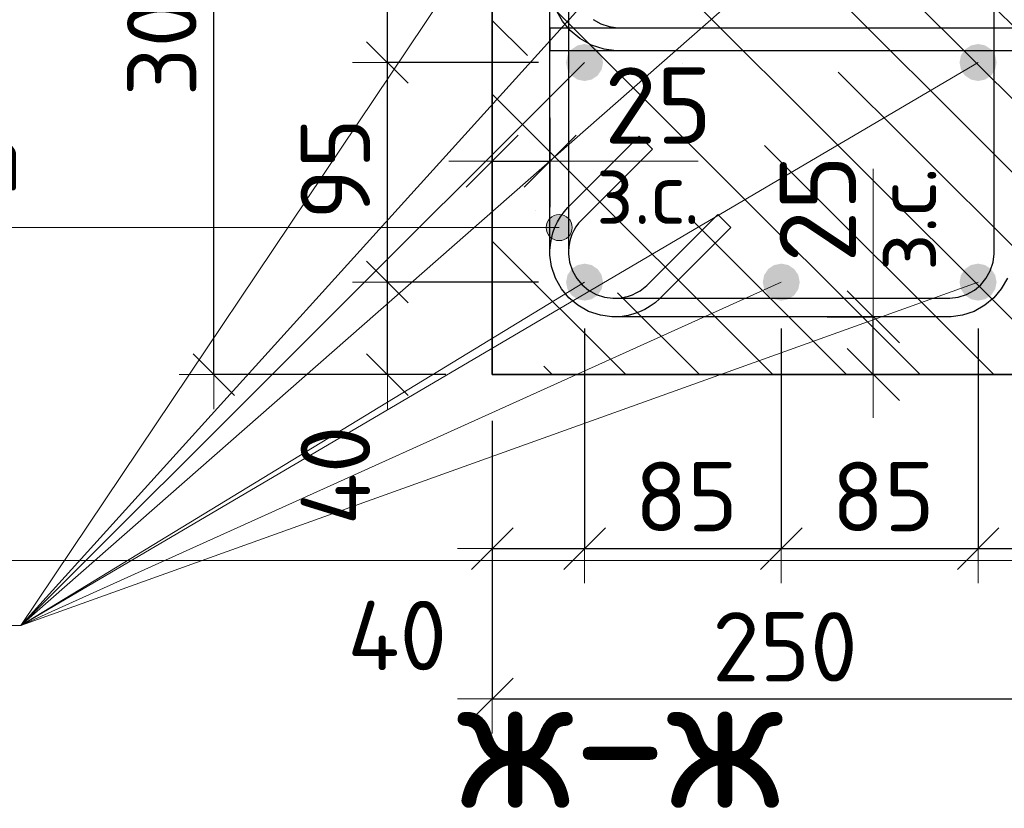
# Model space of a CAD drawing. Header units: metres. Extents: x -38 to 97, y -15 to 21.
# Tile 61 of 132: x 72.167 to 72.593, y 2.765 to 3.106. Entities that reach past the tile are written whole.
import ezdxf

# ---------------------------------------------------------------- set-up
doc = ezdxf.new("R2010")
doc.units = ezdxf.units.M
doc.header["$PDMODE"] = 65
for name, color, linetype, lineweight in [('XR$5$Арм. стержнями нижней зоны', 180, 'Continuous', 35), ('XR$5$Арм.стержн. Арматура края', 96, 'Continuous', 35), ('XR$5$Арм.стержн. Хомут', 240, 'Continuous', 35), ('XR$5$Арм.стержн.горизонт. 1', 180, 'Continuous', 35), ('XR$5$Размерная линия (1)', 7, 'Continuous', 13), ('XR$5$Размерная линия_ общее', 7, 'Continuous', 13)]:
    doc.layers.add(name, color=color, linetype=linetype, lineweight=lineweight)
doc.styles.add('ISOCPEUR', font='txt')
doc.dimstyles.new('DIMSTYLE_11', dxfattribs={"dimtxt": 0.033, "dimasz": 0.0375, "dimexe": 0, "dimexo": 0, "dimgap": 0.0165, "dimtad": 2, "dimdec": 0, "dimlfac": 1000, "dimrnd": 1, "dimzin": 12, "dimdsep": 46, "dimtxsty": 'ISOCPEUR', "dimblk1": 'ALL_ML_STRICH', "dimblk2": 'ALL_ML_STRICH', "dimsah": 1, "dimcen": 0, "dimclrd": 7, "dimclre": 256, "dimclrt": 7, "dimadec": 0, "dimazin": 0, "dimtfac": 1, "dimtdec": 0, "dimtix": 1, "dimtmove": 2, "dimatfit": 3, "dimfxl": 0, "dimtvp": 1.2, "dimtzin": 0, "dimlwd": 0, "dimlwe": -3, "dimarcsym": 0})
doc.dimstyles.new('DIMSTYLE_12', dxfattribs={"dimtxt": 0.03, "dimasz": 0.03, "dimexe": 0, "dimexo": 0, "dimgap": 0.015, "dimtad": 2, "dimdec": 0, "dimlfac": 1000, "dimrnd": 1, "dimzin": 12, "dimdsep": 46, "dimtxsty": 'ISOCPEUR', "dimblk1": 'ALL_ML_STRICH', "dimblk2": 'ALL_ML_STRICH', "dimsah": 1, "dimcen": 0, "dimclrd": 7, "dimclre": 256, "dimclrt": 7, "dimadec": 0, "dimazin": 0, "dimtfac": 1, "dimtdec": 0, "dimtix": 1, "dimtmove": 2, "dimatfit": 3, "dimfxl": 0, "dimtzin": 0, "dimlwd": 0, "dimlwe": -3, "dimarcsym": 0})
doc.dimstyles.new('DIMSTYLE_14', dxfattribs={"dimtxt": 0.03, "dimasz": 0.03, "dimexe": 0, "dimexo": 0, "dimgap": 0.015, "dimtad": 2, "dimdec": 0, "dimlfac": 1000, "dimrnd": 1, "dimzin": 12, "dimdsep": 46, "dimtxsty": 'ISOCPEUR', "dimblk1": 'ALL_ML_STRICH', "dimblk2": 'ALL_ML_STRICH', "dimsah": 1, "dimcen": 0, "dimclrd": 7, "dimclre": 256, "dimclrt": 7, "dimadec": 0, "dimazin": 0, "dimtfac": 1, "dimtdec": 0, "dimtix": 1, "dimtmove": 2, "dimatfit": 3, "dimfxl": 0, "dimtvp": 1.2, "dimtzin": 0, "dimlwd": 0, "dimlwe": -3, "dimarcsym": 0})
doc.dimstyles.new('DIMSTYLE_16', dxfattribs={"dimtxt": 0.03, "dimasz": 0.03, "dimexe": 0, "dimexo": 0, "dimgap": 0.015, "dimtad": 0, "dimdec": 0, "dimlfac": 1000, "dimrnd": 1, "dimzin": 12, "dimdsep": 46, "dimtxsty": 'ISOCPEUR', "dimblk1": 'ALL_ML_STRICH', "dimblk2": 'ALL_ML_STRICH', "dimsah": 1, "dimcen": 0, "dimclrd": 7, "dimclre": 256, "dimclrt": 7, "dimadec": 0, "dimazin": 0, "dimtfac": 1, "dimtdec": 0, "dimtix": 1, "dimtmove": 2, "dimatfit": 3, "dimfxl": 0, "dimtvp": 1.2, "dimtzin": 0, "dimlwd": 0, "dimlwe": -3, "dimarcsym": 0})
pattern_1 = [(135, (0, 0), (-0.031819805, -0.031819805), [0.4, -0.05, 0, -0.05]), (135, (-0.01591, -0.01591), (-0.031819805, -0.031819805), [0.8, -0.1, 0.1, -0.1])]

# ---------------------------------------------------------------- blocks, each defined once
blk = doc.blocks.new('ALL_ML_STRICH')
at = {"color": 0, "linetype": 'ByBlock', "lineweight": -2}
for p, q in [((0, -0.5), (0, 0.5)), ((-0.3, -0.3), (0.3, 0.3)), ((-1, 0), (0.5, 0))]:
    blk.add_line(p, q, dxfattribs=at)
blk = doc.blocks.new('*D785')
at = {"layer": 'DEFPOINTS', "color": 7, "linetype": 'Continuous', "lineweight": 13, "transparency": 33554687}
for p in [(72.37136, 3.25213), (72.25101, 2.95213), (72.37132, 2.95213)]:
    blk.add_point(p, dxfattribs=at)
at = {"layer": 'XR$5$Размерная линия (1)', "color": 9, "linetype": 'Continuous', "lineweight": -2, "true_color": 0xc7c7c7, "transparency": 33554687}
for p, q in [((72.35136, 3.25213), (72.25101, 3.25213)), ((72.35132, 2.95213), (72.25101, 2.95213))]:
    blk.add_line(p, q, dxfattribs=at)
at = {"layer": 'XR$5$Размерная линия (1)', "color": 7, "linetype": 'Continuous', "lineweight": -2, "transparency": 33554687}
blk.add_line((72.25101, 2.95213), (72.25101, 3.25213), dxfattribs=at)
at = {"layer": 'XR$5$Размерная линия (1)', "color": 7, "linetype": 'Continuous', "lineweight": 13, "transparency": 33554687, "xscale": 0.03, "yscale": 0.03, "zscale": 0.03}
for p, rotation in [((72.25101, 3.25213), 90), ((72.25101, 2.95213), 270)]:
    blk.add_blockref('ALL_ML_STRICH', p, dxfattribs=dict(at, rotation=rotation))
at = {"layer": 'XR$5$Размерная линия (1)', "color": 7, "linetype": 'Continuous', "lineweight": 13, "transparency": 33554687, "insert": (72.22851, 3.10363), "char_height": 0.03, "width": 0.09, "attachment_point": 5, "rotation": 90, "style": 'ISOCPEUR'}
blk.add_mtext('\\A1;{300}', dxfattribs=at)
blk = doc.blocks.new('*D786')
at = {"layer": 'DEFPOINTS', "color": 7, "linetype": 'Continuous', "lineweight": 13, "transparency": 33554687}
for p in [(72.37136, 2.95213), (72.62132, 2.95213), (72.37136, 2.81189)]:
    blk.add_point(p, dxfattribs=at)
at = {"layer": 'XR$5$Размерная линия (1)', "color": 9, "linetype": 'Continuous', "lineweight": -2, "true_color": 0xc7c7c7, "transparency": 33554687}
for p, q in [((72.37136, 2.93213), (72.37136, 2.81189)), ((72.62132, 2.93213), (72.62132, 2.81189))]:
    blk.add_line(p, q, dxfattribs=at)
at = {"layer": 'XR$5$Размерная линия (1)', "color": 7, "linetype": 'Continuous', "lineweight": -2, "transparency": 33554687}
blk.add_line((72.37136, 2.81189), (72.62132, 2.81189), dxfattribs=at)
at = {"layer": 'XR$5$Размерная линия (1)', "color": 7, "linetype": 'Continuous', "lineweight": 13, "transparency": 33554687, "xscale": 0.03, "yscale": 0.03, "zscale": 0.03, "rotation": 180}
blk.add_blockref('ALL_ML_STRICH', (72.37136, 2.81189), dxfattribs=at)
at = {"layer": 'XR$5$Размерная линия (1)', "color": 7, "linetype": 'Continuous', "lineweight": 13, "transparency": 33554687, "xscale": 0.03, "yscale": 0.03, "zscale": 0.03}
blk.add_blockref('ALL_ML_STRICH', (72.62132, 2.81189), dxfattribs=at)
at = {"layer": 'XR$5$Размерная линия (1)', "color": 7, "linetype": 'Continuous', "lineweight": 13, "transparency": 33554687, "insert": (72.49784, 2.83439), "char_height": 0.03, "width": 0.09, "attachment_point": 5, "style": 'ISOCPEUR'}
blk.add_mtext('\\A1;{250}', dxfattribs=at)
blk = doc.blocks.new('*D787')
at = {"layer": 'DEFPOINTS', "color": 7, "linetype": 'Continuous', "lineweight": 13, "transparency": 33554687}
for p in [(72.41128, 2.99213), (72.37136, 2.95213), (72.37136, 2.87689)]:
    blk.add_point(p, dxfattribs=at)
at = {"layer": 'XR$5$Размерная линия (1)', "color": 9, "linetype": 'Continuous', "lineweight": -2, "true_color": 0xc7c7c7, "transparency": 33554687}
for p, q in [((72.41128, 2.97213), (72.41128, 2.87689)), ((72.37136, 2.93213), (72.37136, 2.87689))]:
    blk.add_line(p, q, dxfattribs=at)
at = {"layer": 'XR$5$Размерная линия (1)', "color": 7, "linetype": 'Continuous', "lineweight": -2, "transparency": 33554687}
blk.add_line((72.37136, 2.87689), (72.41128, 2.87689), dxfattribs=at)
at = {"layer": 'XR$5$Размерная линия (1)', "color": 7, "linetype": 'Continuous', "lineweight": 13, "transparency": 33554687, "xscale": 0.03, "yscale": 0.03, "zscale": 0.03, "rotation": 180}
blk.add_blockref('ALL_ML_STRICH', (72.37136, 2.87689), dxfattribs=at)
at = {"layer": 'XR$5$Размерная линия (1)', "color": 7, "linetype": 'Continuous', "lineweight": 13, "transparency": 33554687, "xscale": 0.03, "yscale": 0.03, "zscale": 0.03}
blk.add_blockref('ALL_ML_STRICH', (72.41128, 2.87689), dxfattribs=at)
at = {"layer": 'XR$5$Размерная линия (1)', "color": 7, "linetype": 'Continuous', "lineweight": 13, "transparency": 33554687, "insert": (72.33027, 2.83928), "char_height": 0.03, "width": 0.06, "attachment_point": 5, "style": 'ISOCPEUR'}
blk.add_mtext('\\A1;{40}', dxfattribs=at)
blk = doc.blocks.new('*D788')
at = {"layer": 'DEFPOINTS', "color": 7, "linetype": 'Continuous', "lineweight": 13, "transparency": 33554687}
for p in [(72.41128, 2.99213), (72.49628, 2.99213), (72.41128, 2.87689)]:
    blk.add_point(p, dxfattribs=at)
at = {"layer": 'XR$5$Размерная линия (1)', "color": 9, "linetype": 'Continuous', "lineweight": -2, "true_color": 0xc7c7c7, "transparency": 33554687}
for p, q in [((72.41128, 2.97213), (72.41128, 2.87689)), ((72.49628, 2.97213), (72.49628, 2.87689))]:
    blk.add_line(p, q, dxfattribs=at)
at = {"layer": 'XR$5$Размерная линия (1)', "color": 7, "linetype": 'Continuous', "lineweight": -2, "transparency": 33554687}
blk.add_line((72.41128, 2.87689), (72.49628, 2.87689), dxfattribs=at)
at = {"layer": 'XR$5$Размерная линия (1)', "color": 7, "linetype": 'Continuous', "lineweight": 13, "transparency": 33554687, "xscale": 0.03, "yscale": 0.03, "zscale": 0.03, "rotation": 180}
blk.add_blockref('ALL_ML_STRICH', (72.41128, 2.87689), dxfattribs=at)
at = {"layer": 'XR$5$Размерная линия (1)', "color": 7, "linetype": 'Continuous', "lineweight": 13, "transparency": 33554687, "xscale": 0.03, "yscale": 0.03, "zscale": 0.03}
blk.add_blockref('ALL_ML_STRICH', (72.49628, 2.87689), dxfattribs=at)
at = {"layer": 'XR$5$Размерная линия (1)', "color": 7, "linetype": 'Continuous', "lineweight": 13, "transparency": 33554687, "insert": (72.45528, 2.89939), "char_height": 0.03, "width": 0.06, "attachment_point": 5, "style": 'ISOCPEUR'}
blk.add_mtext('\\A1;{85}', dxfattribs=at)
blk = doc.blocks.new('*D789')
at = {"layer": 'DEFPOINTS', "color": 7, "linetype": 'Continuous', "lineweight": 13, "transparency": 33554687}
for p in [(72.49628, 2.99213), (72.58136, 2.99213), (72.49628, 2.87689)]:
    blk.add_point(p, dxfattribs=at)
at = {"layer": 'XR$5$Размерная линия (1)', "color": 9, "linetype": 'Continuous', "lineweight": -2, "true_color": 0xc7c7c7, "transparency": 33554687}
for p, q in [((72.49628, 2.97213), (72.49628, 2.87689)), ((72.58136, 2.97213), (72.58136, 2.87689))]:
    blk.add_line(p, q, dxfattribs=at)
at = {"layer": 'XR$5$Размерная линия (1)', "color": 7, "linetype": 'Continuous', "lineweight": -2, "transparency": 33554687}
blk.add_line((72.49628, 2.87689), (72.58136, 2.87689), dxfattribs=at)
at = {"layer": 'XR$5$Размерная линия (1)', "color": 7, "linetype": 'Continuous', "lineweight": 13, "transparency": 33554687, "xscale": 0.03, "yscale": 0.03, "zscale": 0.03, "rotation": 180}
blk.add_blockref('ALL_ML_STRICH', (72.49628, 2.87689), dxfattribs=at)
at = {"layer": 'XR$5$Размерная линия (1)', "color": 7, "linetype": 'Continuous', "lineweight": 13, "transparency": 33554687, "xscale": 0.03, "yscale": 0.03, "zscale": 0.03}
blk.add_blockref('ALL_ML_STRICH', (72.58136, 2.87689), dxfattribs=at)
at = {"layer": 'XR$5$Размерная линия (1)', "color": 7, "linetype": 'Continuous', "lineweight": 13, "transparency": 33554687, "insert": (72.54032, 2.89939), "char_height": 0.03, "width": 0.06, "attachment_point": 5, "style": 'ISOCPEUR'}
blk.add_mtext('\\A1;{85}', dxfattribs=at)
blk = doc.blocks.new('*D790')
at = {"layer": 'DEFPOINTS', "color": 7, "linetype": 'Continuous', "lineweight": 13, "transparency": 33554687}
for p in [(72.58136, 2.99213), (72.62132, 2.95213), (72.58136, 2.87689)]:
    blk.add_point(p, dxfattribs=at)
at = {"layer": 'XR$5$Размерная линия (1)', "color": 9, "linetype": 'Continuous', "lineweight": -2, "true_color": 0xc7c7c7, "transparency": 33554687}
for p, q in [((72.58136, 2.97213), (72.58136, 2.87689)), ((72.62132, 2.93213), (72.62132, 2.87689))]:
    blk.add_line(p, q, dxfattribs=at)
at = {"layer": 'XR$5$Размерная линия (1)', "color": 7, "linetype": 'Continuous', "lineweight": -2, "transparency": 33554687}
blk.add_line((72.58136, 2.87689), (72.62132, 2.87689), dxfattribs=at)
at = {"layer": 'XR$5$Размерная линия (1)', "color": 7, "linetype": 'Continuous', "lineweight": 13, "transparency": 33554687, "xscale": 0.03, "yscale": 0.03, "zscale": 0.03, "rotation": 180}
blk.add_blockref('ALL_ML_STRICH', (72.58136, 2.87689), dxfattribs=at)
at = {"layer": 'XR$5$Размерная линия (1)', "color": 7, "linetype": 'Continuous', "lineweight": 13, "transparency": 33554687, "xscale": 0.03, "yscale": 0.03, "zscale": 0.03}
blk.add_blockref('ALL_ML_STRICH', (72.62132, 2.87689), dxfattribs=at)
at = {"layer": 'XR$5$Размерная линия (1)', "color": 7, "linetype": 'Continuous', "lineweight": 13, "transparency": 33554687, "insert": (72.66166, 2.89909), "char_height": 0.03, "width": 0.06, "attachment_point": 5, "style": 'ISOCPEUR'}
blk.add_mtext('\\A1;{40}', dxfattribs=at)
blk = doc.blocks.new('*D791')
at = {"layer": 'DEFPOINTS', "color": 7, "linetype": 'Continuous', "lineweight": 13, "transparency": 33554687}
for p in [(72.37136, 3.0445), (72.37136, 3.00951), (72.39636, 3.00451)]:
    blk.add_point(p, dxfattribs=at)
at = {"layer": 'XR$5$Размерная линия_ общее', "color": 253, "linetype": 'Continuous', "lineweight": -2, "true_color": 0xa0a0a0, "transparency": 33554687}
for p, q in [((72.37136, 3.02951), (72.37136, 3.0445)), ((72.39636, 3.02451), (72.39636, 3.0445))]:
    blk.add_line(p, q, dxfattribs=at)
at = {"layer": 'XR$5$Размерная линия_ общее', "color": 7, "linetype": 'Continuous', "lineweight": -2, "transparency": 33554687}
blk.add_line((72.37136, 3.0445), (72.39636, 3.0445), dxfattribs=at)
at = {"layer": 'XR$5$Размерная линия_ общее', "color": 7, "linetype": 'Continuous', "lineweight": 13, "transparency": 33554687, "xscale": 0.0375, "yscale": 0.0375, "zscale": 0.0375, "rotation": 180}
blk.add_blockref('ALL_ML_STRICH', (72.37136, 3.0445), dxfattribs=at)
at = {"layer": 'XR$5$Размерная линия_ общее', "color": 7, "linetype": 'Continuous', "lineweight": 13, "transparency": 33554687, "xscale": 0.0375, "yscale": 0.0375, "zscale": 0.0375}
blk.add_blockref('ALL_ML_STRICH', (72.39636, 3.0445), dxfattribs=at)
at = {"layer": 'XR$5$Размерная линия_ общее', "color": 7, "linetype": 'Continuous', "lineweight": 13, "transparency": 33554687, "insert": (72.44308, 3.0685), "char_height": 0.033, "width": 0.066, "attachment_point": 5, "style": 'ISOCPEUR'}
blk.add_mtext('\\A1;{25}', dxfattribs=at)
at = {"layer": 'XR$5$Размерная линия_ общее', "color": 7, "linetype": 'Continuous', "lineweight": 13, "transparency": 33554687, "insert": (72.41613, 3.04429), "char_height": 0.027, "width": 0.00135, "attachment_point": 1, "line_spacing_factor": 0.60241, "style": 'ISOCPEUR'}
blk.add_mtext('з.с.', dxfattribs=at)
blk = doc.blocks.new('*D792')
at = {"layer": 'DEFPOINTS', "color": 7, "linetype": 'Continuous', "lineweight": 13, "transparency": 33554687}
for p in [(72.49606, 2.97713), (72.50106, 2.95213), (72.53605, 2.95213)]:
    blk.add_point(p, dxfattribs=at)
at = {"layer": 'XR$5$Размерная линия_ общее', "color": 253, "linetype": 'Continuous', "lineweight": -2, "true_color": 0xa0a0a0, "transparency": 33554687}
for p, q in [((72.51606, 2.97713), (72.53605, 2.97713)), ((72.52106, 2.95213), (72.53605, 2.95213))]:
    blk.add_line(p, q, dxfattribs=at)
at = {"layer": 'XR$5$Размерная линия_ общее', "color": 7, "linetype": 'Continuous', "lineweight": -2, "transparency": 33554687}
blk.add_line((72.53605, 2.95213), (72.53605, 2.97713), dxfattribs=at)
at = {"layer": 'XR$5$Размерная линия_ общее', "color": 7, "linetype": 'Continuous', "lineweight": 13, "transparency": 33554687, "xscale": 0.0375, "yscale": 0.0375, "zscale": 0.0375}
for p, rotation in [((72.53605, 2.97713), 90), ((72.53605, 2.95213), 270)]:
    blk.add_blockref('ALL_ML_STRICH', p, dxfattribs=dict(at, rotation=rotation))
at = {"layer": 'XR$5$Размерная линия_ общее', "color": 7, "linetype": 'Continuous', "lineweight": 13, "transparency": 33554687, "insert": (72.53626, 2.9969), "char_height": 0.027, "width": 0.00135, "attachment_point": 1, "rotation": 90, "line_spacing_factor": 0.60241, "style": 'ISOCPEUR'}
blk.add_mtext('з.с.', dxfattribs=at)
at = {"layer": 'XR$5$Размерная линия_ общее', "color": 7, "linetype": 'Continuous', "lineweight": 13, "transparency": 33554687, "insert": (72.51205, 3.02385), "char_height": 0.033, "width": 0.066, "attachment_point": 5, "rotation": 90, "style": 'ISOCPEUR'}
blk.add_mtext('\\A1;{25}', dxfattribs=at)
blk = doc.blocks.new('*D793')
at = {"layer": 'DEFPOINTS', "color": 7, "linetype": 'Continuous', "lineweight": 13, "transparency": 33554687}
for p in [(72.41128, 2.99213), (72.32601, 2.95213), (72.37132, 2.95213)]:
    blk.add_point(p, dxfattribs=at)
at = {"layer": 'XR$5$Размерная линия (1)', "color": 9, "linetype": 'Continuous', "lineweight": -2, "true_color": 0xc7c7c7, "transparency": 33554687}
for p, q in [((72.39128, 2.99213), (72.32601, 2.99213)), ((72.35132, 2.95213), (72.32601, 2.95213))]:
    blk.add_line(p, q, dxfattribs=at)
at = {"layer": 'XR$5$Размерная линия (1)', "color": 7, "linetype": 'Continuous', "lineweight": -2, "transparency": 33554687}
blk.add_line((72.32601, 2.95213), (72.32601, 2.99213), dxfattribs=at)
at = {"layer": 'XR$5$Размерная линия (1)', "color": 7, "linetype": 'Continuous', "lineweight": 13, "transparency": 33554687, "xscale": 0.03, "yscale": 0.03, "zscale": 0.03}
for p, rotation in [((72.32601, 2.99213), 90), ((72.32601, 2.95213), 270)]:
    blk.add_blockref('ALL_ML_STRICH', p, dxfattribs=dict(at, rotation=rotation))
at = {"layer": 'XR$5$Размерная линия (1)', "color": 7, "linetype": 'Continuous', "lineweight": 13, "transparency": 33554687, "insert": (72.30357, 2.9085), "char_height": 0.03, "width": 0.06, "attachment_point": 5, "rotation": 90, "style": 'ISOCPEUR'}
blk.add_mtext('\\A1;{40}', dxfattribs=at)
blk = doc.blocks.new('*D794')
at = {"layer": 'DEFPOINTS', "color": 7, "linetype": 'Continuous', "lineweight": 13, "transparency": 33554687}
for p in [(72.41128, 3.08713), (72.32601, 2.99213), (72.41128, 2.99213)]:
    blk.add_point(p, dxfattribs=at)
at = {"layer": 'XR$5$Размерная линия (1)', "color": 9, "linetype": 'Continuous', "lineweight": -2, "true_color": 0xc7c7c7, "transparency": 33554687}
for p, q in [((72.39128, 3.08713), (72.32601, 3.08713)), ((72.39128, 2.99213), (72.32601, 2.99213))]:
    blk.add_line(p, q, dxfattribs=at)
at = {"layer": 'XR$5$Размерная линия (1)', "color": 7, "linetype": 'Continuous', "lineweight": -2, "transparency": 33554687}
blk.add_line((72.32601, 2.99213), (72.32601, 3.08713), dxfattribs=at)
at = {"layer": 'XR$5$Размерная линия (1)', "color": 7, "linetype": 'Continuous', "lineweight": 13, "transparency": 33554687, "xscale": 0.03, "yscale": 0.03, "zscale": 0.03}
for p, rotation in [((72.32601, 3.08713), 90), ((72.32601, 2.99213), 270)]:
    blk.add_blockref('ALL_ML_STRICH', p, dxfattribs=dict(at, rotation=rotation))
at = {"layer": 'XR$5$Размерная линия (1)', "color": 7, "linetype": 'Continuous', "lineweight": 13, "transparency": 33554687, "insert": (72.30351, 3.04113), "char_height": 0.03, "width": 0.06, "attachment_point": 5, "rotation": 90, "style": 'ISOCPEUR'}
blk.add_mtext('\\A1;{95}', dxfattribs=at)
blk = doc.blocks.new('*D795')
at = {"layer": 'DEFPOINTS', "color": 7, "linetype": 'Continuous', "lineweight": 13, "transparency": 33554687}
for p in [(72.42632, 3.20713), (72.32601, 3.08713), (72.41128, 3.08713)]:
    blk.add_point(p, dxfattribs=at)
at = {"layer": 'XR$5$Размерная линия (1)', "color": 9, "linetype": 'Continuous', "lineweight": -2, "true_color": 0xc7c7c7, "transparency": 33554687}
for p, q in [((72.40632, 3.20713), (72.32601, 3.20713)), ((72.39128, 3.08713), (72.32601, 3.08713))]:
    blk.add_line(p, q, dxfattribs=at)
at = {"layer": 'XR$5$Размерная линия (1)', "color": 7, "linetype": 'Continuous', "lineweight": -2, "transparency": 33554687}
blk.add_line((72.32601, 3.08713), (72.32601, 3.20713), dxfattribs=at)
at = {"layer": 'XR$5$Размерная линия (1)', "color": 7, "linetype": 'Continuous', "lineweight": 13, "transparency": 33554687, "xscale": 0.03, "yscale": 0.03, "zscale": 0.03}
for p, rotation in [((72.32601, 3.20713), 90), ((72.32601, 3.08713), 270)]:
    blk.add_blockref('ALL_ML_STRICH', p, dxfattribs=dict(at, rotation=rotation))
at = {"layer": 'XR$5$Размерная линия (1)', "color": 7, "linetype": 'Continuous', "lineweight": 13, "transparency": 33554687, "insert": (72.30351, 3.15163), "char_height": 0.03, "width": 0.09, "attachment_point": 5, "rotation": 90, "style": 'ISOCPEUR'}
blk.add_mtext('\\A1;{120}', dxfattribs=at)

msp = doc.modelspace()

# ---------------------------------------------------------------- hatches: boundary and pattern name
at = {"linetype": 'Continuous', "lineweight": 13, "transparency": 33554687}
h = msp.add_hatch(dxfattribs=at)
h.set_pattern_fill('__________540', scale=0.015, style=0, pattern_type=2)
h.set_pattern_definition(pattern_1)
h.paths.add_polyline_path([(72.37132, 3.25213), (72.37132, 3.05213), (72.79994, 3.05213), (72.79994, 3.25213)], flags=0)
at = {"linetype": 'Continuous', "lineweight": 25, "transparency": 33554687}
h = msp.add_hatch(dxfattribs=at)
h.set_pattern_fill('__________540', scale=0.015, style=0, pattern_type=2)
h.set_pattern_definition(pattern_1)
h.paths.add_polyline_path([(72.62132, 3.05213), (72.37132, 3.05213), (72.37132, 2.95213), (72.62132, 2.95213)], flags=0)
at = {"layer": 'XR$5$Арм.стержн. Хомут', "linetype": 'Continuous', "lineweight": 13, "transparency": 33554687}
for points in [[(72.39544, 3.01291), (72.39544, 3.01853), (72.39466, 3.01572)], [(72.39544, 3.01853), (72.39747, 3.01088), (72.39747, 3.02056)], [(72.39544, 3.01853), (72.39544, 3.01291), (72.39747, 3.01088)], [(72.39747, 3.02056), (72.40028, 3.0101), (72.40028, 3.02135)], [(72.39747, 3.02056), (72.39747, 3.01088), (72.40028, 3.0101)], [(72.40028, 3.02135), (72.40028, 3.0101), (72.40309, 3.01088)], [(72.40028, 3.02135), (72.40309, 3.01088), (72.40309, 3.02056)], [(72.40309, 3.02056), (72.40309, 3.01088), (72.40512, 3.01291)], [(72.40309, 3.02056), (72.40512, 3.01291), (72.40512, 3.01853)], [(72.40512, 3.01853), (72.40512, 3.01291), (72.40591, 3.01572)]]:
    msp.add_hatch(color=7, dxfattribs=at).paths.add_polyline_path(points)
at = {"layer": 'XR$5$Арм.стержн.горизонт. 1', "linetype": 'Continuous', "lineweight": 50, "transparency": 33554687}
for points in [[(72.41924, 3.08713), (72.41863, 3.09019), (72.4169, 3.09278), (72.41431, 3.09452), (72.41124, 3.09513), (72.40818, 3.09452), (72.40559, 3.09278), (72.40385, 3.09019), (72.40324, 3.08713), (72.40385, 3.08406), (72.40559, 3.08147), (72.40818, 3.07973), (72.41124, 3.07913), (72.41431, 3.07973), (72.4169, 3.08147), (72.41863, 3.08406)], [(72.58932, 3.08713), (72.58871, 3.09019), (72.58698, 3.09278), (72.58438, 3.09452), (72.58132, 3.09513), (72.57826, 3.09452), (72.57566, 3.09278), (72.57393, 3.09019), (72.57332, 3.08713), (72.57393, 3.08406), (72.57566, 3.08147), (72.57826, 3.07973), (72.58132, 3.07913), (72.58438, 3.07973), (72.58698, 3.08147), (72.58871, 3.08406)], [(72.41924, 2.99213), (72.41863, 2.99519), (72.4169, 2.99778), (72.41431, 2.99952), (72.41124, 3.00013), (72.40818, 2.99952), (72.40559, 2.99778), (72.40385, 2.99519), (72.40324, 2.99213), (72.40385, 2.98906), (72.40559, 2.98647), (72.40818, 2.98473), (72.41124, 2.98413), (72.41431, 2.98473), (72.4169, 2.98647), (72.41863, 2.98906)], [(72.50424, 2.99213), (72.50363, 2.99519), (72.5019, 2.99778), (72.49931, 2.99952), (72.49624, 3.00013), (72.49318, 2.99952), (72.49059, 2.99778), (72.48885, 2.99519), (72.48824, 2.99213), (72.48885, 2.98906), (72.49059, 2.98647), (72.49318, 2.98473), (72.49624, 2.98413), (72.49931, 2.98473), (72.5019, 2.98647), (72.50363, 2.98906)], [(72.58932, 2.99213), (72.58871, 2.99519), (72.58698, 2.99778), (72.58438, 2.99952), (72.58132, 3.00013), (72.57826, 2.99952), (72.57566, 2.99778), (72.57393, 2.99519), (72.57332, 2.99213), (72.57393, 2.98906), (72.57566, 2.98647), (72.57826, 2.98473), (72.58132, 2.98413), (72.58438, 2.98473), (72.58698, 2.98647), (72.58871, 2.98906)]]:
    msp.add_hatch(color=7, dxfattribs=at).paths.add_polyline_path(points)

# ---------------------------------------------------------------- linework, layer by layer
at = {"color": 7, "linetype": 'Continuous', "lineweight": 35, "transparency": 33554687}
for p, q in [((72.37132, 3.25213), (72.37132, 3.05213)), ((72.37132, 3.05213), (72.37132, 2.95213)), ((72.37132, 2.95213), (72.62132, 2.95213))]:
    msp.add_line(p, q, dxfattribs=at)
at = {"color": 7, "linetype": 'Continuous', "lineweight": 13, "transparency": 33554687}
for p, q in [((72.39636, 3.0445), (72.46036, 3.0445)), ((72.53605, 2.97713), (72.53605, 3.04113)), ((86.41979, 2.87171), (67.91979, 2.87171))]:
    msp.add_line(p, q, dxfattribs=at)
at = {"layer": 'XR$5$Арм. стержнями нижней зоны', "color": 4, "linetype": 'Continuous', "lineweight": 25, "transparency": 33554687}
msp.add_lwpolyline([(72.39632, 3.10213), (72.80494, 3.10213), (72.80494, 3.09213), (72.39632, 3.09213), (72.39632, 3.10213)], dxfattribs=at)
msp.add_lwpolyline([(72.39632, 3.10213), (72.80494, 3.10213), (72.80494, 3.09213), (72.39632, 3.09213), (72.39632, 3.10213)], dxfattribs=at)
at = {"layer": 'XR$5$Арм.стержн. Арматура края', "color": 4, "linetype": 'Continuous', "lineweight": 25, "transparency": 33554687}
for points in [[(72.80494, 3.09213), (72.42488, 3.09213), (72.41967, 3.09285), (72.41423, 3.09464), (72.40922, 3.09745), (72.40509, 3.1009), (72.40164, 3.10503), (72.39884, 3.11003)], [(72.41492, 3.10572), (72.41828, 3.10384), (72.42194, 3.10263), (72.42558, 3.10213), (72.80494, 3.10213), (72.80494, 3.09213)]]:
    msp.add_lwpolyline(points, dxfattribs=at)
at = {"layer": 'XR$5$Арм.стержн. Хомут', "color": 7, "linetype": 'Continuous', "lineweight": 13, "transparency": 33554687}
for p, q in [((72.40028, 3.02135), (72.40028, 3.02135)), ((71.91704, 3.01572), (72.21504, 3.01572)), ((72.21504, 3.01572), (72.40028, 3.01572)), ((72.39466, 3.01572), (72.39466, 3.01572)), ((72.40591, 3.01572), (72.40591, 3.01572)), ((72.40028, 3.0101), (72.40028, 3.0101))]:
    msp.add_line(p, q, dxfattribs=at)
at = {"layer": 'XR$5$Арм.стержн. Хомут', "color": 40, "linetype": 'Continuous', "lineweight": 25, "transparency": 33554687}
for points in [[(72.40428, 3.19589), (72.40428, 3.00436), (72.40478, 3.00074), (72.40599, 2.99708), (72.40787, 2.99372), (72.41015, 2.99099), (72.41288, 2.98871), (72.41624, 2.98684), (72.4199, 2.98563), (72.42351, 2.98513), (72.42466, 2.98513), (72.42654, 2.98526), (72.4284, 2.98556), (72.43021, 2.98603), (72.43193, 2.98665), (72.4336, 2.98743), (72.43521, 2.98838), (72.43673, 2.98948), (72.43815, 2.99071), (72.46883, 3.02139), (72.47449, 3.01573), (72.44361, 2.98486), (72.4417, 2.9832), (72.43959, 2.98167), (72.43733, 2.98035), (72.435, 2.97925), (72.43258, 2.97838), (72.43004, 2.97772), (72.42747, 2.9773), (72.42495, 2.97713), (72.42296, 2.97713), (72.41808, 2.9778), (72.413, 2.97948), (72.40832, 2.9821), (72.40447, 2.98532), (72.40125, 2.98917), (72.39864, 2.99384), (72.39696, 2.99892), (72.39628, 3.0038), (72.39628, 3.19645)], [(72.40428, 3.19589), (72.40428, 3.00436), (72.40478, 3.00074), (72.40599, 2.99708), (72.40787, 2.99372), (72.41015, 2.99099), (72.41288, 2.98871), (72.41624, 2.98684), (72.4199, 2.98563), (72.42351, 2.98513), (72.42466, 2.98513), (72.42654, 2.98526), (72.4284, 2.98556), (72.43021, 2.98603), (72.43193, 2.98665), (72.4336, 2.98743), (72.43521, 2.98838), (72.43673, 2.98948), (72.43815, 2.99071), (72.46883, 3.02139), (72.47449, 3.01573), (72.44361, 2.98486), (72.4417, 2.9832), (72.43959, 2.98167), (72.43733, 2.98035), (72.435, 2.97925), (72.43258, 2.97838), (72.43004, 2.97772), (72.42747, 2.9773), (72.42495, 2.97713), (72.42296, 2.97713), (72.41808, 2.9778), (72.413, 2.97948), (72.40832, 2.9821), (72.40447, 2.98532), (72.40125, 2.98917), (72.39864, 2.99384), (72.39696, 2.99892), (72.39628, 3.0038), (72.39628, 3.19645)], [(72.44055, 3.04967), (72.40987, 3.019), (72.40863, 3.01757), (72.40754, 3.01605), (72.40659, 3.01444), (72.40581, 3.01278), (72.40518, 3.01105), (72.40471, 3.00924), (72.40441, 3.00739), (72.40428, 3.00551), (72.40428, 3.00436), (72.40478, 3.00074), (72.40599, 2.99708), (72.40787, 2.99372), (72.41015, 2.99099), (72.41288, 2.98871), (72.41624, 2.98684), (72.4199, 2.98563), (72.42351, 2.98513), (72.56909, 2.98513), (72.57271, 2.98563), (72.57637, 2.98684), (72.57972, 2.98871), (72.58245, 2.99099), (72.58473, 2.99372), (72.58661, 2.99708), (72.58782, 3.00074), (72.58832, 3.00436), (72.58832, 3.19589)], [(72.44055, 3.04967), (72.40987, 3.019), (72.40863, 3.01757), (72.40754, 3.01605), (72.40659, 3.01444), (72.40581, 3.01278), (72.40518, 3.01105), (72.40471, 3.00924), (72.40441, 3.00739), (72.40428, 3.00551), (72.40428, 3.00436), (72.40478, 3.00074), (72.40599, 2.99708), (72.40787, 2.99372), (72.41015, 2.99099), (72.41288, 2.98871), (72.41624, 2.98684), (72.4199, 2.98563), (72.42351, 2.98513), (72.56909, 2.98513), (72.57271, 2.98563), (72.57637, 2.98684), (72.57972, 2.98871), (72.58245, 2.99099), (72.58473, 2.99372), (72.58661, 2.99708), (72.58782, 3.00074), (72.58832, 3.00436), (72.58832, 3.19589)], [(72.59397, 2.99384), (72.59135, 2.98917), (72.58813, 2.98532), (72.58428, 2.9821), (72.5796, 2.97948), (72.57452, 2.9778), (72.56964, 2.97713), (72.42296, 2.97713), (72.41808, 2.9778), (72.413, 2.97948), (72.40832, 2.9821), (72.40447, 2.98532), (72.40125, 2.98917), (72.39864, 2.99384), (72.39696, 2.99892), (72.39628, 3.0038), (72.39628, 3.00579), (72.39646, 3.00831), (72.39688, 3.01089), (72.39753, 3.01342), (72.39841, 3.01584), (72.3995, 3.01817), (72.40083, 3.02043), (72.40236, 3.02255), (72.40401, 3.02445), (72.43489, 3.05533), (72.44055, 3.04967)], [(72.59397, 2.99384), (72.59135, 2.98917), (72.58813, 2.98532), (72.58428, 2.9821), (72.5796, 2.97948), (72.57452, 2.9778), (72.56964, 2.97713), (72.42296, 2.97713), (72.41808, 2.9778), (72.413, 2.97948), (72.40832, 2.9821), (72.40447, 2.98532), (72.40125, 2.98917), (72.39864, 2.99384), (72.39696, 2.99892), (72.39628, 3.0038), (72.39628, 3.00579), (72.39646, 3.00831), (72.39688, 3.01089), (72.39753, 3.01342), (72.39841, 3.01584), (72.3995, 3.01817), (72.40083, 3.02043), (72.40236, 3.02255), (72.40401, 3.02445), (72.43489, 3.05533), (72.44055, 3.04967)]]:
    msp.add_lwpolyline(points, dxfattribs=at)
at = {"layer": 'XR$5$Арм.стержн. Хомут', "color": 7, "linetype": 'Continuous', "lineweight": 13, "transparency": 33554687}
msp.add_circle((72.40028, 3.01572), 0.00563, dxfattribs=at)
at = {"layer": 'XR$5$Арм.стержн.горизонт. 1', "color": 7, "linetype": 'Continuous', "lineweight": 13, "transparency": 33554687}
for p, q in [((72.16765, 2.84354), (72.58128, 3.20713)), ((72.16765, 2.84354), (72.41128, 3.20713)), ((72.16765, 2.84354), (72.49621, 3.20713)), ((72.16765, 2.84354), (72.41124, 3.08713)), ((72.16765, 2.84354), (72.58132, 3.08713)), ((72.16765, 2.84354), (72.41124, 2.99213)), ((72.16765, 2.84354), (72.58132, 2.99213)), ((72.16765, 2.84354), (72.49624, 2.99213)), ((71.94165, 2.84354), (72.16765, 2.84354))]:
    msp.add_line(p, q, dxfattribs=at)

# ---------------------------------------------------------------- texts
at = {"color": 7, "linetype": 'Continuous', "lineweight": 13, "transparency": 33554687, "insert": (72.4968, 2.76454), "char_height": 0.06, "width": 0.1777778, "attachment_point": 9, "style": 'ISOCPEUR'}
msp.add_mtext('\\A1;{\\fISOCPEUR|i0|b0;\\H0.060000;\\W1.000000;\\C7;ж-ж}\\P', dxfattribs=at)
at = {"layer": 'XR$5$Арм.стержн. Хомут', "color": 7, "linetype": 'Continuous', "lineweight": 25, "transparency": 33554687, "insert": (71.93704, 3.03172), "char_height": 0.03, "width": 0.2722217, "attachment_point": 7, "style": 'ISOCPEUR'}
msp.add_mtext('\\W0.96;ø8 L=1000mm ', dxfattribs=at)

# ---------------------------------------------------------------- dimensions: what is measured, and where the dimension line sits
at = {"layer": 'XR$5$Размерная линия (1)', "color": 7, "linetype": 'Continuous', "lineweight": 13, "transparency": 33554687}
for base, p1, p2, dimstyle, picture, middle in [((72.25101, 3.25213), (72.35132, 2.95213), (72.35136, 3.25213), 'DIMSTYLE_12', '*D785', (72.22851, 3.10363)), ((72.32601, 3.20713), (72.39128, 3.08713), (72.40632, 3.20713), 'DIMSTYLE_12', '*D795', (72.30351, 3.15163)), ((72.32601, 3.08713), (72.39128, 2.99213), (72.39128, 3.08713), 'DIMSTYLE_12', '*D794', (72.30351, 3.04113)), ((72.32601, 2.99213), (72.35132, 2.95213), (72.39128, 2.99213), 'DIMSTYLE_14', '*D793', (72.30357, 2.9085))]:
    dim = msp.add_linear_dim(base=base, p1=p1, p2=p2, angle=90, dimstyle=dimstyle, override={"dimpost": '<>', "dimclrd": 7, "dimclre": 9, "dimclrt": 7, "dimlwd": 0, "dimlwe": 65533}, dxfattribs=at)
    dim.commit()
    dim.dimension.update_dxf_attribs({"geometry": picture, "text_midpoint": middle, "dimtype": 160})
for base, p1, p2, dimstyle, picture, middle in [((72.41128, 2.87689), (72.37136, 2.93213), (72.41128, 2.97213), 'DIMSTYLE_16', '*D787', (72.33027, 2.83928)), ((72.49628, 2.87689), (72.41128, 2.97213), (72.49628, 2.97213), 'DIMSTYLE_12', '*D788', (72.45528, 2.89939)), ((72.58136, 2.87689), (72.49628, 2.97213), (72.58136, 2.97213), 'DIMSTYLE_12', '*D789', (72.54032, 2.89939)), ((72.62132, 2.87689), (72.58136, 2.97213), (72.62132, 2.93213), 'DIMSTYLE_14', '*D790', (72.66166, 2.89909)), ((72.62132, 2.81189), (72.37136, 2.93213), (72.62132, 2.93213), 'DIMSTYLE_12', '*D786', (72.49784, 2.83439))]:
    dim = msp.add_linear_dim(base=base, p1=p1, p2=p2, dimstyle=dimstyle, override={"dimpost": '<>', "dimclrd": 7, "dimclre": 9, "dimclrt": 7, "dimlwd": 0, "dimlwe": 65533}, dxfattribs=at)
    dim.commit()
    dim.dimension.update_dxf_attribs({"geometry": picture, "text_midpoint": middle, "dimtype": 160})
at = {"layer": 'XR$5$Размерная линия_ общее', "color": 7, "linetype": 'Continuous', "lineweight": 13, "transparency": 33554687}
dim = msp.add_linear_dim(base=(72.39636, 3.0445), p1=(72.37136, 3.02951), p2=(72.39636, 3.02451), text='<>\\Xз.с.', dimstyle='DIMSTYLE_11', override={"dimpost": '<>', "dimclrd": 7, "dimclre": 253, "dimclrt": 7, "dimlwd": 0, "dimlwe": 65533}, dxfattribs=at)
dim.commit()
dim.dimension.update_dxf_attribs({"geometry": '*D791', "text_midpoint": (72.44308, 3.0685), "dimtype": 160})
dim = msp.add_linear_dim(base=(72.53605, 2.97713), p1=(72.52106, 2.95213), p2=(72.51606, 2.97713), angle=90, text='<>\\Xз.с.', dimstyle='DIMSTYLE_11', override={"dimpost": '<>', "dimclrd": 7, "dimclre": 253, "dimclrt": 7, "dimlwd": 0, "dimlwe": 65533}, dxfattribs=at)
dim.commit()
dim.dimension.update_dxf_attribs({"geometry": '*D792', "text_midpoint": (72.51205, 3.02385), "dimtype": 160})

doc.saveas('drawing.dxf')
